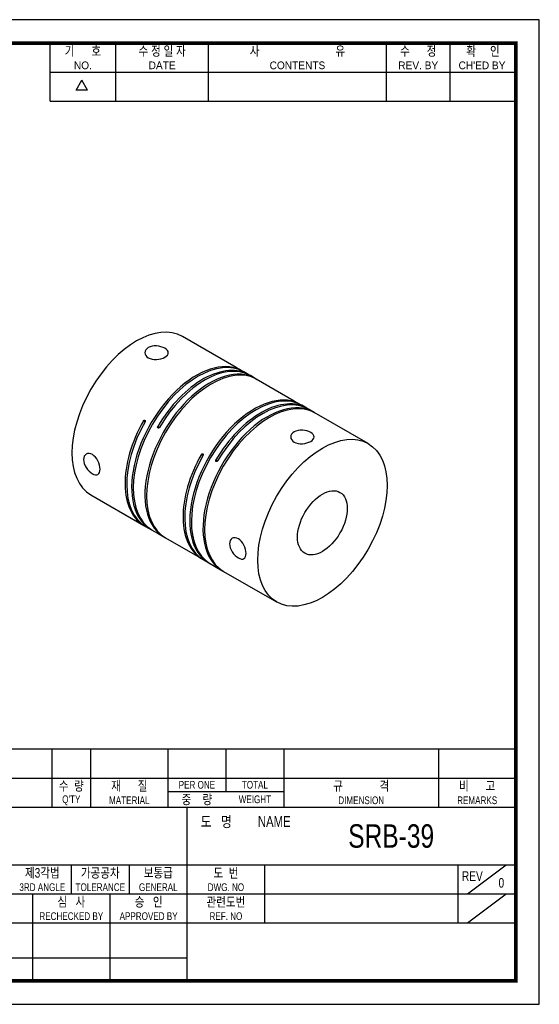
# Model space of a CAD drawing. Header units: millimetres. Extents: x 0 to 297, y 0 to 210.
# Tile 2 of 2: x 186 to 297, y 0 to 210. Entities that reach past the tile are written whole.
import ezdxf
from ezdxf.enums import TextEntityAlignment as Align

# ---------------------------------------------------------------- set-up
doc = ezdxf.new("R2010")
doc.units = ezdxf.units.MM
doc.header["$LTSCALE"] = 5
doc.layers.get('0').update_dxf_attribs({"linetype": 'CONTINUOUS'})
doc.layers.add('BM', color=2, linetype='CONTINUOUS')
doc.layers.add('D', color=7, linetype='CONTINUOUS')
doc.styles.get("Standard").update_dxf_attribs({"font": 'Gulim.ttf', "width": 0.8, "height": 3})

msp = doc.modelspace()

# ---------------------------------------------------------------- linework, layer by layer
for p, q in [((192.7139, 192.6407), (192.7139, 205)), ((206.7211, 192.6407), (206.7211, 205)), ((226.4959, 192.6407), (226.4959, 205)), ((264.3976, 192.6407), (264.3976, 205)), ((277.9928, 192.6407), (277.9928, 205)), ((192.7139, 198.8204), (291.588, 198.8204)), ((198.2565, 194.9765), (199.4924, 197.1172)), ((200.7283, 194.9765), (199.4924, 197.1172)), ((200.7283, 194.9765), (198.2565, 194.9765)), ((192.7139, 192.6407), (291.588, 192.6407)), ((292, 54.437), (147.8086, 54.437)), ((193.1259, 54.437), (193.1259, 42.0778)), ((201.3654, 54.437), (201.3654, 42.0778)), ((217.8444, 54.437), (217.8444, 42.0778)), ((230.2037, 54.437), (230.2037, 45.3736)), ((242.563, 54.437), (242.563, 42.0778)), ((275.521, 54.437), (275.521, 42.0778)), ((147.8086, 48.2574), (292, 48.2574)), ((217.8444, 45.3736), (242.563, 45.3736)), ((147.8086, 42.0778), (292, 42.0778)), ((221.9642, 5), (221.9642, 42.0778)), ((147.8086, 29.7185), (292, 29.7185)), ((197.2457, 29.7185), (197.2457, 23.5389)), ((209.6049, 29.7185), (209.6049, 23.5389)), ((238.4432, 29.7185), (238.4432, 17.3593)), ((279.6407, 29.7185), (279.6407, 17.3593)), ((281.7006, 23.5389), (289.9401, 29.7185)), ((147.8086, 23.5389), (221.9642, 23.5389)), ((189.0061, 23.5389), (189.0061, 5)), ((205.4852, 23.5389), (205.4852, 5)), ((221.9642, 23.5389), (292, 23.5389)), ((281.7006, 17.3593), (289.9401, 23.5389)), ((147.8086, 17.3593), (292, 17.3593)), ((147.8086, 9.8798), (221.9642, 9.8798))]:
    msp.add_line(p, q)
msp.add_lwpolyline([(297, 210), (0, 210), (0, 0), (297, 0)], close=True)
msp.add_lwpolyline([(292, 205, 0.8, 0.8, 0), (5, 205, 0.8, 0.8, 0), (5, 5, 0.8, 0.8, 0), (292, 5, 0.8, 0.8, 0)], format="xyseb", close=True)
at = {"layer": 'BM', "linetype": 'Continuous'}
for p, q in [((232.4087, 135.8142), (220.9182, 142.4483)), ((233.6461, 135.0998), (232.4087, 135.8142)), ((235.0603, 134.2833), (233.9997, 134.8957)), ((236.6513, 133.3648), (235.4139, 134.0792)), ((236.3378, 133.5186), (236.3487, 133.5376)), ((244.7831, 128.6699), (236.6513, 133.3648)), ((246.0205, 127.9555), (244.7831, 128.6699)), ((247.4347, 127.139), (246.374, 127.7513)), ((249.0257, 126.2204), (247.7883, 126.9348)), ((248.7122, 126.3743), (248.7231, 126.3932)), ((260.5162, 119.5864), (249.0257, 126.2204)), ((212.9613, 124.2369), (212.6077, 124.441)), ((215.6861, 123.241), (216.0397, 123.0369)), ((225.3356, 117.0925), (224.9821, 117.2967)), ((228.0605, 116.0967), (228.4141, 115.8926)), ((201.4182, 108.6733), (212.7319, 102.1413)), ((213.0855, 101.9372), (214.3229, 101.2228)), ((214.0219, 101.3984), (214.0329, 101.4173)), ((214.3229, 101.2228), (215.7371, 100.4063)), ((215.7371, 100.4063), (216.9745, 99.6918)), ((217.3281, 99.4877), (225.1063, 94.997)), ((225.4598, 94.7928), (226.6973, 94.0784)), ((226.3963, 94.254), (226.4072, 94.273)), ((226.6973, 94.0784), (228.1115, 93.2619)), ((228.1115, 93.2619), (229.3489, 92.5475)), ((229.7025, 92.3434), (241.0162, 85.8114))]:
    msp.add_line(p, q, dxfattribs=at)
for centre in [(216.8667, 105.8409), (229.241, 98.6966)]:
    msp.add_arc(centre, 5.2753, 237.367011, 242.300781, dxfattribs=at)
for centre, major_axis, start_param, end_param in [((211.1682, 125.5608), (9.75, 16.8875), 0, 3.14159265), ((224.2497, 118.0082), (-9.75, -16.8875), 3.14159265, 6.27036444), ((223.8961, 118.2123), (-9.75, -16.8875), 3.12346072, 6.27036444), ((225.6639, 117.1917), (-9.75, -16.8875), 3.14159265, 4.69956812), ((227.0781, 116.3752), (9.75, 16.8875), 0.01282086, 3.14159265), ((226.7245, 116.5793), (9.75, 16.8875), 0.01282086, 3.15972459), ((225.3103, 117.3958), (-9.75, -16.8875), 3.12346072, 4.69956812), ((236.624, 110.8638), (-9.75, -16.8875), 3.14159265, 6.27036444), ((236.2705, 111.068), (-9.75, -16.8875), 3.12346072, 6.27036444), ((239.4525, 109.2308), (9.75, 16.8875), 0.01282086, 3.14159265), ((239.0989, 109.435), (9.75, 16.8875), 0.01282086, 3.15972459), ((237.6847, 110.2515), (-9.75, -16.8875), 3.12346072, 4.69956812), ((238.0383, 110.0473), (-9.75, -16.8875), 3.14159265, 4.69956812), ((222.8355, 118.8247), (9.75, 16.8875), 1.58361719, 3.14159265), ((222.4819, 119.0288), (9.75, 16.8875), 1.58361719, 3.15972459), ((235.2098, 111.6803), (9.75, 16.8875), 1.58361719, 3.14159265), ((234.8563, 111.8845), (9.75, 16.8875), 1.58361719, 3.15972459)]:
    msp.add_ellipse(centre, major_axis=major_axis, ratio=0.57735027, start_param=start_param, end_param=end_param, dxfattribs=at)
for major_axis in [(9.75, 16.8875), (3.75, 6.4952)]:
    msp.add_ellipse((250.7662, 102.6989), major_axis=major_axis, ratio=0.57735027, dxfattribs=at)
for points, knots in [([(217.1786, 138.0124), (216.7109, 137.7423), (216.0621, 137.5582), (214.759, 137.4898), (214.106, 137.614), (213.1821, 138.1468), (212.9111, 138.5513), (212.9106, 139.3823), (213.1809, 139.7865), (214.1039, 140.3199), (214.7566, 140.4448), (216.0603, 140.377), (216.709, 140.1929), (217.645, 139.6533), (217.9103, 139.3103), (217.9113, 138.6265), (217.6463, 138.2824), (217.1786, 138.0124)], [0, 0, 0, 0, 0.125, 0.125, 0.25, 0.25, 0.375, 0.375, 0.5, 0.5, 0.625, 0.625, 0.75, 0.75, 0.875, 0.875, 1, 1, 1, 1]), ([(236.3487, 133.5376), (236.3629, 133.5298), (236.3807, 133.5199), (236.4005, 133.5087), (236.4204, 133.4975), (236.4429, 133.4847), (236.4663, 133.4713), (236.4896, 133.458), (236.5144, 133.4437), (236.5386, 133.4298), (236.5628, 133.4159), (236.5871, 133.4018), (236.6095, 133.3889), (236.6242, 133.3804), (236.6383, 133.3723), (236.6513, 133.3648), (236.6711, 133.3533), (236.6888, 133.3431), (236.7028, 133.335), (236.7168, 133.3269), (236.7276, 133.3207), (236.7343, 133.3167), (236.741, 133.3128), (236.7438, 133.3111), (236.7423, 133.3118), (236.7409, 133.3125), (236.7352, 133.3155), (236.7257, 133.3207), (236.7195, 133.324), (236.7116, 133.3284), (236.7023, 133.3335)], [0, 0, 0, 0, 0.10746775, 0.10746775, 0.10746775, 0.21493589, 0.21493589, 0.21493589, 0.32239923, 0.32239923, 0.32239923, 0.42986465, 0.42986465, 0.42986465, 0.49999996, 0.49999996, 0.49999996, 0.60746831, 0.60746831, 0.60746831, 0.71493668, 0.71493668, 0.71493668, 0.82240431, 0.82240431, 0.82240431, 0.92986877, 0.92986877, 0.92986877, 1, 1, 1, 1]), ([(248.7231, 126.3932), (248.7373, 126.3855), (248.755, 126.3756), (248.7749, 126.3644), (248.7948, 126.3532), (248.8173, 126.3403), (248.8406, 126.327), (248.864, 126.3136), (248.8887, 126.2994), (248.913, 126.2855), (248.9372, 126.2715), (248.9615, 126.2575), (248.9838, 126.2446), (248.9985, 126.2361), (249.0127, 126.2279), (249.0257, 126.2204), (249.0455, 126.209), (249.0631, 126.1988), (249.0772, 126.1907), (249.0912, 126.1826), (249.102, 126.1763), (249.1087, 126.1724), (249.1154, 126.1685), (249.1181, 126.1668), (249.1167, 126.1675), (249.1152, 126.1681), (249.1096, 126.1712), (249.1001, 126.1763), (249.0939, 126.1797), (249.086, 126.184), (249.0767, 126.1891)], [0, 0, 0, 0, 0.10746775, 0.10746775, 0.10746775, 0.21493589, 0.21493589, 0.21493589, 0.32239923, 0.32239923, 0.32239923, 0.42986465, 0.42986465, 0.42986465, 0.49999996, 0.49999996, 0.49999996, 0.60746831, 0.60746831, 0.60746831, 0.71493668, 0.71493668, 0.71493668, 0.82240431, 0.82240431, 0.82240431, 0.92986877, 0.92986877, 0.92986877, 1, 1, 1, 1]), ([(212.6077, 124.441), (212.6215, 124.4653), (212.639, 124.488), (212.6586, 124.5072), (212.6782, 124.5263), (212.7006, 124.5425), (212.7238, 124.5543), (212.7471, 124.5661), (212.7718, 124.5739), (212.796, 124.5771), (212.8202, 124.5802), (212.8444, 124.5789), (212.8668, 124.573), (212.8815, 124.5692), (212.8957, 124.5634), (212.9087, 124.5559), (212.9285, 124.5445), (212.9461, 124.5287), (212.9602, 124.5099), (212.9742, 124.4911), (212.985, 124.4688), (212.9918, 124.4447), (212.9985, 124.4206), (213.0013, 124.3942), (213, 124.3675), (212.9987, 124.3409), (212.9932, 124.3133), (212.9841, 124.2871), (212.978, 124.2698), (212.9703, 124.2529), (212.9613, 124.2369)], [0, 0, 0, 0, 0.10746775, 0.10746775, 0.10746775, 0.21493589, 0.21493589, 0.21493589, 0.32239923, 0.32239923, 0.32239923, 0.42986465, 0.42986465, 0.42986465, 0.49999996, 0.49999996, 0.49999996, 0.60746831, 0.60746831, 0.60746831, 0.71493668, 0.71493668, 0.71493668, 0.82240431, 0.82240431, 0.82240431, 0.92986877, 0.92986877, 0.92986877, 1, 1, 1, 1]), ([(216.0397, 123.0369), (216.0255, 123.0128), (216.0078, 122.9903), (215.9879, 122.9712), (215.968, 122.9522), (215.9455, 122.9362), (215.9222, 122.9244), (215.8988, 122.9127), (215.8741, 122.9049), (215.8499, 122.9017), (215.8256, 122.8986), (215.8014, 122.9), (215.779, 122.9058), (215.7643, 122.9096), (215.7501, 122.9154), (215.7371, 122.9229), (215.7173, 122.9343), (215.6997, 122.9501), (215.6856, 122.9689), (215.6716, 122.9877), (215.6608, 123.0101), (215.6541, 123.0341), (215.6474, 123.0581), (215.6447, 123.0845), (215.6461, 123.1111), (215.6476, 123.1377), (215.6533, 123.1651), (215.6627, 123.1912), (215.6689, 123.2083), (215.6768, 123.2251), (215.6861, 123.241)], [0, 0, 0, 0, 0.10746775, 0.10746775, 0.10746775, 0.21493589, 0.21493589, 0.21493589, 0.32239923, 0.32239923, 0.32239923, 0.42986465, 0.42986465, 0.42986465, 0.49999996, 0.49999996, 0.49999996, 0.60746831, 0.60746831, 0.60746831, 0.71493668, 0.71493668, 0.71493668, 0.82240431, 0.82240431, 0.82240431, 0.92986877, 0.92986877, 0.92986877, 1, 1, 1, 1]), ([(248.2913, 120.0494), (247.8236, 119.7794), (247.1748, 119.5953), (245.8717, 119.5269), (245.2187, 119.6511), (244.2948, 120.1838), (244.0238, 120.5884), (244.0233, 121.4194), (244.2936, 121.8236), (245.2166, 122.357), (245.8693, 122.4819), (247.173, 122.4141), (247.8217, 122.23), (248.7577, 121.6904), (249.023, 121.3474), (249.024, 120.6636), (248.759, 120.3194), (248.2913, 120.0494)], [0, 0, 0, 0, 0.125, 0.125, 0.25, 0.25, 0.375, 0.375, 0.5, 0.5, 0.625, 0.625, 0.75, 0.75, 0.875, 0.875, 1, 1, 1, 1]), ([(201.736, 117.2574), (202.2037, 116.9874), (202.6331, 116.4861), (203.2253, 115.3233), (203.3898, 114.6642), (203.3902, 113.5977), (203.2291, 113.1917), (202.6298, 112.8451), (202.1984, 112.9081), (201.275, 113.4409), (200.7862, 113.9123), (200.0744, 115.0067), (199.855, 115.6291), (199.854, 116.7093), (200.0728, 117.1421), (200.7831, 117.5533), (201.2684, 117.5274), (201.736, 117.2574)], [0, 0, 0, 0, 0.125, 0.125, 0.25, 0.25, 0.375, 0.375, 0.5, 0.5, 0.625, 0.625, 0.75, 0.75, 0.875, 0.875, 1, 1, 1, 1]), ([(224.9821, 117.2967), (224.9959, 117.321), (225.0133, 117.3437), (225.033, 117.3628), (225.0526, 117.382), (225.075, 117.3981), (225.0982, 117.4099), (225.1214, 117.4218), (225.1462, 117.4296), (225.1704, 117.4327), (225.1945, 117.4359), (225.2188, 117.4345), (225.2412, 117.4287), (225.2559, 117.4249), (225.27, 117.4191), (225.2831, 117.4116), (225.3028, 117.4001), (225.3205, 117.3844), (225.3345, 117.3656), (225.3486, 117.3468), (225.3594, 117.3244), (225.3661, 117.3003), (225.3729, 117.2763), (225.3757, 117.2498), (225.3744, 117.2232), (225.3731, 117.1965), (225.3676, 117.169), (225.3584, 117.1427), (225.3524, 117.1255), (225.3447, 117.1085), (225.3356, 117.0925)], [0, 0, 0, 0, 0.10746775, 0.10746775, 0.10746775, 0.21493589, 0.21493589, 0.21493589, 0.32239923, 0.32239923, 0.32239923, 0.42986465, 0.42986465, 0.42986465, 0.49999996, 0.49999996, 0.49999996, 0.60746831, 0.60746831, 0.60746831, 0.71493668, 0.71493668, 0.71493668, 0.82240431, 0.82240431, 0.82240431, 0.92986877, 0.92986877, 0.92986877, 1, 1, 1, 1]), ([(228.4141, 115.8926), (228.3999, 115.8684), (228.3821, 115.8459), (228.3623, 115.8269), (228.3424, 115.8079), (228.3199, 115.7918), (228.2966, 115.7801), (228.2732, 115.7683), (228.2484, 115.7605), (228.2242, 115.7574), (228.2, 115.7542), (228.1757, 115.7556), (228.1533, 115.7614), (228.1386, 115.7653), (228.1245, 115.7711), (228.1115, 115.7786), (228.0917, 115.79), (228.0741, 115.8058), (228.06, 115.8246), (228.046, 115.8434), (228.0352, 115.8657), (228.0285, 115.8897), (228.0218, 115.9138), (228.0191, 115.9402), (228.0205, 115.9668), (228.0219, 115.9933), (228.0276, 116.0208), (228.0371, 116.0468), (228.0433, 116.064), (228.0512, 116.0808), (228.0605, 116.0967)], [0, 0, 0, 0, 0.10746775, 0.10746775, 0.10746775, 0.21493589, 0.21493589, 0.21493589, 0.32239923, 0.32239923, 0.32239923, 0.42986465, 0.42986465, 0.42986465, 0.49999996, 0.49999996, 0.49999996, 0.60746831, 0.60746831, 0.60746831, 0.71493668, 0.71493668, 0.71493668, 0.82240431, 0.82240431, 0.82240431, 0.92986877, 0.92986877, 0.92986877, 1, 1, 1, 1]), ([(232.8487, 99.2945), (233.3164, 99.0245), (233.7458, 98.5232), (234.3379, 97.3603), (234.5025, 96.7013), (234.5029, 95.6348), (234.3418, 95.2288), (233.7425, 94.8822), (233.3111, 94.9452), (232.3877, 95.478), (231.8989, 95.9494), (231.1871, 97.0438), (230.9677, 97.6662), (230.9667, 98.7464), (231.1855, 99.1791), (231.8958, 99.5904), (232.3811, 99.5645), (232.8487, 99.2945)], [0, 0, 0, 0, 0.125, 0.125, 0.25, 0.25, 0.375, 0.375, 0.5, 0.5, 0.625, 0.625, 0.75, 0.75, 0.875, 0.875, 1, 1, 1, 1])]:
    msp.add_open_spline(points, degree=3, knots=knots, dxfattribs=at)

# ---------------------------------------------------------------- texts
at = {"layer": 'D', "width": 0.8}
for s, height, p in [('기      호', 2.05988, (199.7175, 203.3521)), ('수 정 일 자', 2.05988, (216.6085, 203.3521)), ('사                           유', 2.059877, (245.4468, 203.3521)), ('수      정', 2.05988, (271.1952, 203.3521)), ('확     인', 2.05988, (284.9964, 203.3521)), ('수  량', 2.05988, (197.2457, 46.6095)), ('재      질', 2.05988, (209.6049, 46.6095)), ('PER ONE', 1.6479, (224.0241, 46.8155)), ('TOTAL', 1.6479, (236.3833, 46.8155)), ('규             격', 2.059877, (259.042, 46.6095)), ('비      고', 2.05988, (283.7605, 46.6095)), ("Q'TY", 1.6479, (197.2457, 43.5197)), ('MATERIAL', 1.6479, (209.6049, 43.5197)), ('중    량', 2.05988, (224.0241, 43.7257)), ('WEIGHT', 1.6479, (236.3833, 43.7257)), ('DIMENSION', 1.6479, (259.042, 43.5197)), ('REMARKS', 1.6479, (283.7605, 43.5197)), ('도   명', 2.30706, (228.1438, 38.988)), ('NAME', 2.30706, (240.5031, 38.988)), ('SRB-39', 5, (265.4275, 35.8982)), ('제3각법', 2.05988, (191.066, 28.0706)), ('가공공차', 2.05988, (203.4253, 28.0706)), ('보통급', 2.05988, (215.7845, 28.0706)), ('도  번', 2.05988, (230.2037, 28.0706)), ('REV', 2.05988, (282.7306, 27.3497)), ('3RD ANGLE', 1.6479, (191.066, 24.9808)), ('TOLERANCE', 1.6479, (203.4253, 24.9808)), ('GENERAL', 1.6479, (215.7845, 24.9808)), ('DWG. NO', 1.6479, (230.2037, 24.9808)), ('0', 2.0599, (288.9102, 25.9078)), ('심   사', 2.05988, (197.2457, 21.891)), ('승   인', 2.05988, (213.7247, 21.891)), ('관련도번', 2.05988, (230.2037, 21.891)), ('REF. NO', 1.6479, (230.2037, 18.8012))]:
    msp.add_text(s, height=height, dxfattribs=at).set_placement(p, align=Align.MIDDLE)
at = {"layer": 'D'}
for s, p in [('NO.', (199.7175, 200.2623)), ('DATE', (216.6085, 200.2623)), ('CONTENTS', (245.4468, 200.2623)), ('REV. BY', (271.1952, 200.2623)), ("CH'ED BY", (284.7904, 200.2623))]:
    msp.add_text(s, height=1.6479, dxfattribs=at).set_placement(p, align=Align.MIDDLE)
at = {"layer": 'D', "width": 0.8}
for s, p in [('RECHECKED BY', (197.2457, 17.9772)), ('APPROVED BY', (213.7247, 17.9772))]:
    msp.add_text(s, height=1.647902, dxfattribs=at).set_placement(p, align=Align.CENTER)

doc.saveas('drawing.dxf')
